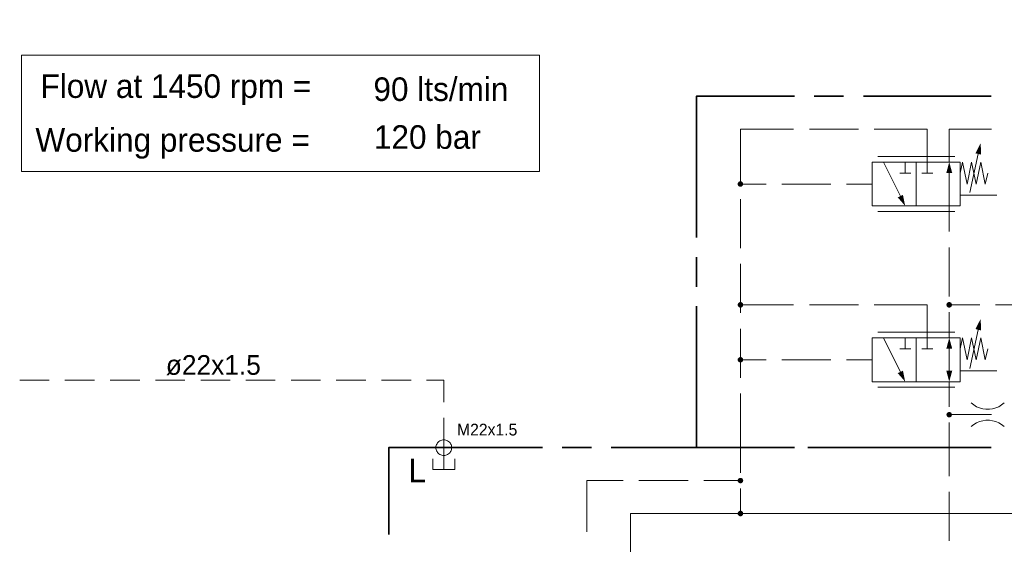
# Model space of a CAD drawing. Header units: millimetres. Extents: x 0 to 138, y 0 to 47.
# Tile 38 of 165: x 23.65 to 27.59, y 6.6 to 8.7. Entities that reach past the tile are written whole.
import ezdxf

# ---------------------------------------------------------------- set-up
doc = ezdxf.new("R2010")
doc.units = ezdxf.units.MM
for name, color, linetype in [('PDF_Geomertry', 7, 'Continuous'), ('PDF_Solid Fills', 7, 'Continuous'), ('PDF_Text', 7, 'Continuous')]:
    doc.layers.add(name, color=color, linetype=linetype)
doc.styles.add('PDF Arial', font='txt')

msp = doc.modelspace()

# ---------------------------------------------------------------- hatches: boundary and pattern name
at = {"layer": 'PDF_Solid Fills', "transparency": 33554559}
for points in [[(26.5382, 8.0387), (26.5285, 8.0443), (26.5293, 8.0457)], [(26.5382, 8.0387), (26.5293, 8.0457), (26.5307, 8.0471)], [(26.5382, 8.0387), (26.5307, 8.0471), (26.5312, 8.0479)], [(26.5382, 8.0387), (26.5312, 8.0479), (26.5326, 8.0485)], [(26.5382, 8.0387), (26.5326, 8.0485), (26.534, 8.0493)], [(26.5382, 8.0387), (26.534, 8.0493), (26.5354, 8.0499)], [(26.5382, 8.0387), (26.5354, 8.0499), (26.5368, 8.0499)], [(26.5382, 8.0387), (26.5368, 8.0499), (26.5382, 8.0499)], [(26.5382, 8.0387), (26.541, 8.0499), (26.5424, 8.0493)], [(26.5382, 8.0387), (26.5396, 8.0499), (26.541, 8.0499)], [(26.5382, 8.0387), (26.5382, 8.0499), (26.5396, 8.0499)], [(26.5382, 8.0387), (26.5424, 8.0493), (26.5437, 8.0485)], [(26.5382, 8.0387), (26.5437, 8.0485), (26.5446, 8.0479)], [(26.5382, 8.0387), (26.5446, 8.0479), (26.546, 8.0471)], [(26.5382, 8.0387), (26.546, 8.0471), (26.5465, 8.0457)], [(26.5382, 8.0387), (26.5465, 8.0457), (26.5479, 8.0443)], [(26.5382, 8.0387), (26.5271, 8.0424), (26.5279, 8.0438)], [(26.5382, 8.0387), (26.5271, 8.041), (26.5271, 8.0424)], [(26.5382, 8.0387), (26.5271, 8.0387), (26.5271, 8.041)], [(26.5382, 8.0387), (26.5271, 8.0374), (26.5271, 8.0387)], [(26.5382, 8.0387), (26.5271, 8.036), (26.5271, 8.0374)], [(26.5382, 8.0387), (26.5279, 8.0346), (26.5271, 8.036)], [(26.5382, 8.0387), (26.5279, 8.0438), (26.5285, 8.0443)], [(26.5382, 8.0387), (26.5285, 8.034), (26.5279, 8.0346)], [(26.5382, 8.0387), (26.5293, 8.0326), (26.5285, 8.034)], [(26.5382, 8.0387), (26.5307, 8.0313), (26.5293, 8.0326)], [(26.5382, 8.0387), (26.5312, 8.0304), (26.5307, 8.0313)], [(26.5382, 8.0387), (26.5326, 8.0299), (26.5312, 8.0304)], [(26.5382, 8.0387), (26.534, 8.029), (26.5326, 8.0299)], [(26.5382, 8.0387), (26.5354, 8.0285), (26.534, 8.029)], [(26.5382, 8.0387), (26.5368, 8.0285), (26.5354, 8.0285)], [(26.5382, 8.0387), (26.5382, 8.0285), (26.5368, 8.0285)], [(26.5382, 8.0387), (26.5479, 8.0443), (26.5479, 8.0438)], [(26.5382, 8.0387), (26.5479, 8.0438), (26.5488, 8.0424)], [(26.5382, 8.0387), (26.5488, 8.0424), (26.5488, 8.041)], [(26.5382, 8.0387), (26.5488, 8.041), (26.5493, 8.0387)], [(26.5382, 8.0387), (26.5396, 8.0285), (26.5382, 8.0285)], [(26.5382, 8.0387), (26.541, 8.0285), (26.5396, 8.0285)], [(26.5382, 8.0387), (26.5424, 8.029), (26.541, 8.0285)], [(26.5382, 8.0387), (26.5437, 8.0299), (26.5424, 8.029)], [(26.5382, 8.0387), (26.5446, 8.0304), (26.5437, 8.0299)], [(26.5382, 8.0387), (26.546, 8.0313), (26.5446, 8.0304)], [(26.5382, 8.0387), (26.5465, 8.0326), (26.546, 8.0313)], [(26.5382, 8.0387), (26.5479, 8.034), (26.5465, 8.0326)], [(26.5382, 8.0387), (26.5479, 8.0346), (26.5479, 8.034)], [(26.5382, 8.0387), (26.5488, 8.036), (26.5479, 8.0346)], [(26.5382, 8.0387), (26.5488, 8.0374), (26.5488, 8.036)], [(26.5382, 8.0387), (26.5493, 8.0387), (26.5488, 8.0374)], [(26.5382, 7.5549), (26.5271, 7.5582), (26.5279, 7.559)], [(26.5382, 7.5549), (26.5271, 7.5563), (26.5271, 7.5582)], [(26.5382, 7.5549), (26.5271, 7.5549), (26.5271, 7.5563)], [(26.5382, 7.5549), (26.5271, 7.5535), (26.5271, 7.5549)], [(26.5382, 7.5549), (26.5271, 7.5521), (26.5271, 7.5535)], [(26.5382, 7.5549), (26.5279, 7.5507), (26.5271, 7.5521)], [(26.5382, 7.5549), (26.5279, 7.559), (26.5285, 7.5604)], [(26.5382, 7.5549), (26.5285, 7.5493), (26.5279, 7.5507)], [(26.5382, 7.5549), (26.5285, 7.5604), (26.5293, 7.5618)], [(26.5382, 7.5549), (26.5293, 7.5485), (26.5285, 7.5493)], [(26.5382, 7.5549), (26.5293, 7.5618), (26.5307, 7.5632)], [(26.5382, 7.5549), (26.5307, 7.5471), (26.5293, 7.5485)], [(26.5382, 7.5549), (26.5307, 7.5632), (26.5312, 7.5638)], [(26.5382, 7.5549), (26.5312, 7.5465), (26.5307, 7.5471)], [(26.5382, 7.5549), (26.5312, 7.5638), (26.5326, 7.5646)], [(26.5382, 7.5549), (26.5326, 7.5457), (26.5312, 7.5465)], [(26.5382, 7.5549), (26.5326, 7.5646), (26.534, 7.5651)], [(26.5382, 7.5549), (26.534, 7.5451), (26.5326, 7.5457)], [(26.5382, 7.5549), (26.534, 7.5651), (26.5354, 7.566)], [(26.5382, 7.5549), (26.5354, 7.5443), (26.534, 7.5451)], [(26.5382, 7.5549), (26.5354, 7.566), (26.5368, 7.566)], [(26.5382, 7.5549), (26.5368, 7.5443), (26.5354, 7.5443)], [(26.5382, 7.5549), (26.5368, 7.566), (26.5382, 7.566)], [(26.5382, 7.5549), (26.5382, 7.5443), (26.5368, 7.5443)], [(26.5382, 7.5549), (26.541, 7.566), (26.5424, 7.5651)], [(26.5382, 7.5549), (26.5396, 7.566), (26.541, 7.566)], [(26.5382, 7.5549), (26.5382, 7.566), (26.5396, 7.566)], [(26.5382, 7.5549), (26.5424, 7.5651), (26.5437, 7.5646)], [(26.5382, 7.5549), (26.5437, 7.5646), (26.5446, 7.5638)], [(26.5382, 7.5549), (26.5446, 7.5638), (26.546, 7.5632)], [(26.5382, 7.5549), (26.546, 7.5632), (26.5465, 7.5618)], [(26.5382, 7.5549), (26.5465, 7.5618), (26.5479, 7.5604)], [(26.5382, 7.5549), (26.5479, 7.5604), (26.5479, 7.559)], [(26.5382, 7.5549), (26.5479, 7.559), (26.5488, 7.5582)], [(26.5382, 7.5549), (26.5488, 7.5582), (26.5488, 7.5563)], [(26.5382, 7.5549), (26.5488, 7.5563), (26.5493, 7.5549)], [(26.5382, 7.5549), (26.5396, 7.5443), (26.5382, 7.5443)], [(26.5382, 7.5549), (26.541, 7.5443), (26.5396, 7.5443)], [(26.5382, 7.5549), (26.5424, 7.5451), (26.541, 7.5443)], [(26.5382, 7.5549), (26.5437, 7.5457), (26.5424, 7.5451)], [(26.5382, 7.5549), (26.5446, 7.5465), (26.5437, 7.5457)], [(26.5382, 7.5549), (26.546, 7.5471), (26.5446, 7.5465)], [(26.5382, 7.5549), (26.5465, 7.5485), (26.546, 7.5471)], [(26.5382, 7.5549), (26.5479, 7.5493), (26.5465, 7.5485)], [(26.5382, 7.5549), (26.5479, 7.5507), (26.5479, 7.5493)], [(26.5382, 7.5549), (26.5488, 7.5521), (26.5479, 7.5507)], [(26.5382, 7.5549), (26.5488, 7.5535), (26.5488, 7.5521)], [(26.5382, 7.5549), (26.5493, 7.5549), (26.5488, 7.5535)], [(27.3743, 7.5549), (27.3632, 7.5563), (27.364, 7.5582)], [(27.3743, 7.5549), (27.3632, 7.5549), (27.3632, 7.5563)], [(27.3743, 7.5549), (27.3632, 7.5535), (27.3632, 7.5549)], [(27.3743, 7.5549), (27.364, 7.5521), (27.3632, 7.5535)], [(27.3743, 7.5549), (27.364, 7.559), (27.3646, 7.5604)], [(27.3743, 7.5549), (27.364, 7.5582), (27.364, 7.559)], [(27.3743, 7.5549), (27.364, 7.5507), (27.364, 7.5521)], [(27.3743, 7.5549), (27.3646, 7.5493), (27.364, 7.5507)], [(27.3743, 7.5549), (27.3646, 7.5604), (27.3654, 7.5618)], [(27.3743, 7.5549), (27.3654, 7.5485), (27.3646, 7.5493)], [(27.3743, 7.5549), (27.3654, 7.5618), (27.3668, 7.5632)], [(27.3743, 7.5549), (27.3668, 7.5471), (27.3654, 7.5485)], [(27.3743, 7.5549), (27.3668, 7.5632), (27.3674, 7.5638)], [(27.3743, 7.5549), (27.3674, 7.5465), (27.3668, 7.5471)], [(27.3743, 7.5549), (27.3674, 7.5638), (27.3687, 7.5646)], [(27.3743, 7.5549), (27.3687, 7.5457), (27.3674, 7.5465)], [(27.3743, 7.5549), (27.3687, 7.5646), (27.3701, 7.5651)], [(27.3743, 7.5549), (27.3701, 7.5451), (27.3687, 7.5457)], [(27.3743, 7.5549), (27.3701, 7.5651), (27.3715, 7.566)], [(27.3743, 7.5549), (27.3715, 7.5443), (27.3701, 7.5451)], [(27.3743, 7.5549), (27.3715, 7.566), (27.3729, 7.566)], [(27.3743, 7.5549), (27.3729, 7.5443), (27.3715, 7.5443)], [(27.3743, 7.5549), (27.3729, 7.566), (27.3743, 7.566)], [(27.3743, 7.5549), (27.3743, 7.5443), (27.3729, 7.5443)], [(27.3743, 7.5549), (27.3771, 7.566), (27.3785, 7.5651)], [(27.3743, 7.5549), (27.3757, 7.566), (27.3771, 7.566)], [(27.3743, 7.5549), (27.3743, 7.566), (27.3757, 7.566)], [(27.3743, 7.5549), (27.3785, 7.5651), (27.3799, 7.5646)], [(27.3743, 7.5549), (27.3799, 7.5646), (27.3807, 7.5638)], [(27.3743, 7.5549), (27.3807, 7.5638), (27.3821, 7.5632)], [(27.3743, 7.5549), (27.3821, 7.5632), (27.3826, 7.5618)], [(27.3743, 7.5549), (27.3826, 7.5618), (27.384, 7.5604)], [(27.3743, 7.5549), (27.384, 7.5604), (27.384, 7.559)], [(27.3743, 7.5549), (27.384, 7.559), (27.3849, 7.5582)], [(27.3743, 7.5549), (27.3849, 7.5582), (27.3854, 7.5563)], [(27.3743, 7.5549), (27.3854, 7.5563), (27.3854, 7.5549)], [(27.3743, 7.5549), (27.3757, 7.5443), (27.3743, 7.5443)], [(27.3743, 7.5549), (27.3771, 7.5443), (27.3757, 7.5443)], [(27.3743, 7.5549), (27.3785, 7.5451), (27.3771, 7.5443)], [(27.3743, 7.5549), (27.3799, 7.5457), (27.3785, 7.5451)], [(27.3743, 7.5549), (27.3807, 7.5465), (27.3799, 7.5457)], [(27.3743, 7.5549), (27.3821, 7.5471), (27.3807, 7.5465)], [(27.3743, 7.5549), (27.3826, 7.5485), (27.3821, 7.5471)], [(27.3743, 7.5549), (27.384, 7.5493), (27.3826, 7.5485)], [(27.3743, 7.5549), (27.384, 7.5507), (27.384, 7.5493)], [(27.3743, 7.5549), (27.3849, 7.5521), (27.384, 7.5507)], [(27.3743, 7.5549), (27.3854, 7.5535), (27.3849, 7.5521)], [(27.3743, 7.5549), (27.3854, 7.5549), (27.3854, 7.5535)], [(26.5382, 7.3354), (26.5271, 7.3382), (26.5279, 7.3396)], [(26.5382, 7.3354), (26.5271, 7.3368), (26.5271, 7.3382)], [(26.5382, 7.3354), (26.5271, 7.3354), (26.5271, 7.3368)], [(26.5382, 7.3354), (26.5271, 7.3332), (26.5271, 7.3354)], [(26.5382, 7.3354), (26.5271, 7.3318), (26.5271, 7.3332)], [(26.5382, 7.3354), (26.5279, 7.3304), (26.5271, 7.3318)], [(26.5382, 7.3354), (26.5279, 7.3396), (26.5285, 7.3401)], [(26.5382, 7.3354), (26.5285, 7.3299), (26.5279, 7.3304)], [(26.5382, 7.3354), (26.5285, 7.3401), (26.5293, 7.3415)], [(26.5382, 7.3354), (26.5293, 7.3285), (26.5285, 7.3299)], [(26.5382, 7.3354), (26.5293, 7.3415), (26.5307, 7.3429)], [(26.5382, 7.3354), (26.5307, 7.3271), (26.5293, 7.3285)], [(26.5382, 7.3354), (26.5307, 7.3429), (26.5312, 7.3438)], [(26.5382, 7.3354), (26.5312, 7.3263), (26.5307, 7.3271)], [(26.5382, 7.3354), (26.5312, 7.3438), (26.5326, 7.3443)], [(26.5382, 7.3354), (26.5326, 7.3257), (26.5312, 7.3263)], [(26.5382, 7.3354), (26.5326, 7.3443), (26.534, 7.3451)], [(26.5382, 7.3354), (26.534, 7.3249), (26.5326, 7.3257)], [(26.5382, 7.3354), (26.534, 7.3451), (26.5354, 7.3457)], [(26.5382, 7.3354), (26.5354, 7.3243), (26.534, 7.3249)], [(26.5382, 7.3354), (26.5354, 7.3457), (26.5368, 7.3457)], [(26.5382, 7.3354), (26.5368, 7.3243), (26.5354, 7.3243)], [(26.5382, 7.3354), (26.5368, 7.3457), (26.5382, 7.3457)], [(26.5382, 7.3354), (26.5382, 7.3243), (26.5368, 7.3243)], [(26.5382, 7.3354), (26.541, 7.3457), (26.5424, 7.3451)], [(26.5382, 7.3354), (26.5396, 7.3457), (26.541, 7.3457)], [(26.5382, 7.3354), (26.5382, 7.3457), (26.5396, 7.3457)], [(26.5382, 7.3354), (26.5424, 7.3451), (26.5437, 7.3443)], [(26.5382, 7.3354), (26.5437, 7.3443), (26.5446, 7.3438)], [(26.5382, 7.3354), (26.5446, 7.3438), (26.546, 7.3429)], [(26.5382, 7.3354), (26.546, 7.3429), (26.5465, 7.3415)], [(26.5382, 7.3354), (26.5465, 7.3415), (26.5479, 7.3401)], [(26.5382, 7.3354), (26.5479, 7.3401), (26.5479, 7.3396)], [(26.5382, 7.3354), (26.5479, 7.3396), (26.5488, 7.3382)], [(26.5382, 7.3354), (26.5488, 7.3382), (26.5488, 7.3368)], [(26.5382, 7.3354), (26.5488, 7.3368), (26.5493, 7.3354)], [(26.5382, 7.3354), (26.5396, 7.3243), (26.5382, 7.3243)], [(26.5382, 7.3354), (26.541, 7.3243), (26.5396, 7.3243)], [(26.5382, 7.3354), (26.5424, 7.3249), (26.541, 7.3243)], [(26.5382, 7.3354), (26.5437, 7.3257), (26.5424, 7.3249)], [(26.5382, 7.3354), (26.5446, 7.3263), (26.5437, 7.3257)], [(26.5382, 7.3354), (26.546, 7.3271), (26.5446, 7.3263)], [(26.5382, 7.3354), (26.5465, 7.3285), (26.546, 7.3271)], [(26.5382, 7.3354), (26.5479, 7.3299), (26.5465, 7.3285)], [(26.5382, 7.3354), (26.5479, 7.3304), (26.5479, 7.3299)], [(26.5382, 7.3354), (26.5488, 7.3318), (26.5479, 7.3304)], [(26.5382, 7.3354), (26.5488, 7.3332), (26.5488, 7.3318)], [(26.5382, 7.3354), (26.5493, 7.3354), (26.5488, 7.3332)], [(27.3743, 7.1151), (27.3632, 7.1165), (27.364, 7.1179)], [(27.3743, 7.1151), (27.3632, 7.1151), (27.3632, 7.1165)], [(27.3743, 7.1151), (27.3632, 7.1138), (27.3632, 7.1151)], [(27.3743, 7.1151), (27.364, 7.1124), (27.3632, 7.1138)], [(27.3743, 7.1151), (27.364, 7.1193), (27.3646, 7.1207)], [(27.3743, 7.1151), (27.364, 7.1179), (27.364, 7.1193)], [(27.3743, 7.1151), (27.364, 7.111), (27.364, 7.1124)], [(27.3743, 7.1151), (27.3646, 7.1096), (27.364, 7.111)], [(27.3743, 7.1151), (27.3646, 7.1207), (27.3654, 7.1215)], [(27.3743, 7.1151), (27.3654, 7.1082), (27.3646, 7.1096)], [(27.3743, 7.1151), (27.3654, 7.1215), (27.3668, 7.1229)], [(27.3743, 7.1151), (27.3668, 7.1076), (27.3654, 7.1082)], [(27.3743, 7.1151), (27.3668, 7.1229), (27.3674, 7.1235)], [(27.3743, 7.1151), (27.3674, 7.1063), (27.3668, 7.1076)], [(27.3743, 7.1151), (27.3674, 7.1235), (27.3687, 7.1243)], [(27.3743, 7.1151), (27.3687, 7.1054), (27.3674, 7.1063)], [(27.3743, 7.1151), (27.3687, 7.1243), (27.3701, 7.1249)], [(27.3743, 7.1151), (27.3701, 7.1049), (27.3687, 7.1054)], [(27.3743, 7.1151), (27.3701, 7.1249), (27.3715, 7.1257)], [(27.3743, 7.1151), (27.3715, 7.104), (27.3701, 7.1049)], [(27.3743, 7.1151), (27.3715, 7.1257), (27.3729, 7.1257)], [(27.3743, 7.1151), (27.3729, 7.104), (27.3715, 7.104)], [(27.3743, 7.1151), (27.3729, 7.1257), (27.3743, 7.1262)], [(27.3743, 7.1151), (27.3743, 7.104), (27.3729, 7.104)], [(27.3743, 7.1151), (27.3743, 7.1262), (27.3757, 7.1257)], [(27.3743, 7.1151), (27.3771, 7.1257), (27.3785, 7.1249)], [(27.3743, 7.1151), (27.3757, 7.1257), (27.3771, 7.1257)], [(27.3743, 7.1151), (27.3785, 7.1249), (27.3799, 7.1243)], [(27.3743, 7.1151), (27.3799, 7.1243), (27.3807, 7.1235)], [(27.3743, 7.1151), (27.3807, 7.1235), (27.3821, 7.1229)], [(27.3743, 7.1151), (27.3821, 7.1229), (27.3826, 7.1215)], [(27.3743, 7.1151), (27.3826, 7.1215), (27.384, 7.1207)], [(27.3743, 7.1151), (27.384, 7.1207), (27.384, 7.1193)], [(27.3743, 7.1151), (27.384, 7.1193), (27.3849, 7.1179)], [(27.3743, 7.1151), (27.3849, 7.1179), (27.3854, 7.1165)], [(27.3743, 7.1151), (27.3854, 7.1165), (27.3854, 7.1151)], [(27.3743, 7.1151), (27.3757, 7.104), (27.3743, 7.104)], [(27.3743, 7.1151), (27.3771, 7.104), (27.3757, 7.104)], [(27.3743, 7.1151), (27.3785, 7.1049), (27.3771, 7.104)], [(27.3743, 7.1151), (27.3799, 7.1054), (27.3785, 7.1049)], [(27.3743, 7.1151), (27.3807, 7.1063), (27.3799, 7.1054)], [(27.3743, 7.1151), (27.3821, 7.1076), (27.3807, 7.1063)], [(27.3743, 7.1151), (27.3826, 7.1082), (27.3821, 7.1076)], [(27.3743, 7.1151), (27.384, 7.1096), (27.3826, 7.1082)], [(27.3743, 7.1151), (27.384, 7.111), (27.384, 7.1096)], [(27.3743, 7.1151), (27.3849, 7.1124), (27.384, 7.111)], [(27.3743, 7.1151), (27.3854, 7.1138), (27.3849, 7.1124)], [(27.3743, 7.1151), (27.3854, 7.1151), (27.3854, 7.1138)], [(26.5382, 6.8507), (26.534, 6.861), (26.5354, 6.8618)], [(26.5382, 6.8507), (26.5354, 6.8618), (26.5368, 6.8618)], [(26.5382, 6.8507), (26.5368, 6.8618), (26.5382, 6.8618)], [(26.5382, 6.8507), (26.541, 6.8618), (26.5424, 6.861)], [(26.5382, 6.8507), (26.5396, 6.8618), (26.541, 6.8618)], [(26.5382, 6.8507), (26.5382, 6.8618), (26.5396, 6.8618)], [(26.5382, 6.8507), (26.5271, 6.854), (26.5279, 6.8554)], [(26.5382, 6.8507), (26.5271, 6.8526), (26.5271, 6.854)], [(26.5382, 6.8507), (26.5271, 6.8507), (26.5271, 6.8526)], [(26.5382, 6.8507), (26.5271, 6.8493), (26.5271, 6.8507)], [(26.5382, 6.8507), (26.5271, 6.8479), (26.5271, 6.8493)], [(26.5382, 6.8507), (26.5279, 6.8465), (26.5271, 6.8479)], [(26.5382, 6.8507), (26.5279, 6.8554), (26.5285, 6.8563)], [(26.5382, 6.8507), (26.5285, 6.8457), (26.5279, 6.8465)], [(26.5382, 6.8507), (26.5285, 6.8563), (26.5293, 6.8576)], [(26.5382, 6.8507), (26.5293, 6.8443), (26.5285, 6.8457)], [(26.5382, 6.8507), (26.5293, 6.8576), (26.5307, 6.859)], [(26.5382, 6.8507), (26.5307, 6.8429), (26.5293, 6.8443)], [(26.5382, 6.8507), (26.5307, 6.859), (26.5312, 6.8596)], [(26.5382, 6.8507), (26.5312, 6.8424), (26.5307, 6.8429)], [(26.5382, 6.8507), (26.5312, 6.8596), (26.5326, 6.8604)], [(26.5382, 6.8507), (26.5326, 6.8415), (26.5312, 6.8424)], [(26.5382, 6.8507), (26.5326, 6.8604), (26.534, 6.861)], [(26.5382, 6.8507), (26.534, 6.841), (26.5326, 6.8415)], [(26.5382, 6.8507), (26.5354, 6.8401), (26.534, 6.841)], [(26.5382, 6.8507), (26.5368, 6.8401), (26.5354, 6.8401)], [(26.5382, 6.8507), (26.5382, 6.8401), (26.5368, 6.8401)], [(26.5382, 6.8507), (26.5424, 6.861), (26.5437, 6.8604)], [(26.5382, 6.8507), (26.5437, 6.8604), (26.5446, 6.8596)], [(26.5382, 6.8507), (26.5446, 6.8596), (26.546, 6.859)], [(26.5382, 6.8507), (26.546, 6.859), (26.5465, 6.8576)], [(26.5382, 6.8507), (26.5465, 6.8576), (26.5479, 6.8563)], [(26.5382, 6.8507), (26.5479, 6.8563), (26.5479, 6.8554)], [(26.5382, 6.8507), (26.5479, 6.8554), (26.5488, 6.854)], [(26.5382, 6.8507), (26.5488, 6.854), (26.5488, 6.8526)], [(26.5382, 6.8507), (26.5488, 6.8526), (26.5493, 6.8507)], [(26.5382, 6.8507), (26.5396, 6.8401), (26.5382, 6.8401)], [(26.5382, 6.8507), (26.541, 6.8401), (26.5396, 6.8401)], [(26.5382, 6.8507), (26.5424, 6.841), (26.541, 6.8401)], [(26.5382, 6.8507), (26.5437, 6.8415), (26.5424, 6.841)], [(26.5382, 6.8507), (26.5446, 6.8424), (26.5437, 6.8415)], [(26.5382, 6.8507), (26.546, 6.8429), (26.5446, 6.8424)], [(26.5382, 6.8507), (26.5465, 6.8443), (26.546, 6.8429)], [(26.5382, 6.8507), (26.5479, 6.8457), (26.5465, 6.8443)], [(26.5382, 6.8507), (26.5479, 6.8465), (26.5479, 6.8457)], [(26.5382, 6.8507), (26.5488, 6.8479), (26.5479, 6.8465)], [(26.5382, 6.8507), (26.5488, 6.8493), (26.5488, 6.8479)], [(26.5382, 6.8507), (26.5493, 6.8507), (26.5488, 6.8493)], [(26.5382, 6.7188), (26.5271, 6.7215), (26.5279, 6.7229)], [(26.5382, 6.7188), (26.5271, 6.7201), (26.5271, 6.7215)], [(26.5382, 6.7188), (26.5271, 6.7188), (26.5271, 6.7201)], [(26.5382, 6.7188), (26.5271, 6.7174), (26.5271, 6.7188)], [(26.5382, 6.7188), (26.5271, 6.716), (26.5271, 6.7174)], [(26.5382, 6.7188), (26.5279, 6.7146), (26.5271, 6.716)], [(26.5382, 6.7188), (26.5279, 6.7229), (26.5285, 6.7243)], [(26.5382, 6.7188), (26.5285, 6.7132), (26.5279, 6.7146)], [(26.5382, 6.7188), (26.5285, 6.7243), (26.5293, 6.7257)], [(26.5382, 6.7188), (26.5293, 6.7124), (26.5285, 6.7132)], [(26.5382, 6.7188), (26.5293, 6.7257), (26.5307, 6.7271)], [(26.5382, 6.7188), (26.5307, 6.711), (26.5293, 6.7124)], [(26.5382, 6.7188), (26.5307, 6.7271), (26.5312, 6.7276)], [(26.5382, 6.7188), (26.5312, 6.7104), (26.5307, 6.711)], [(26.5382, 6.7188), (26.5312, 6.7276), (26.5326, 6.7285)], [(26.5382, 6.7188), (26.5326, 6.7096), (26.5312, 6.7104)], [(26.5382, 6.7188), (26.5326, 6.7285), (26.534, 6.729)], [(26.5382, 6.7188), (26.534, 6.709), (26.5326, 6.7096)], [(26.5382, 6.7188), (26.534, 6.729), (26.5354, 6.7299)], [(26.5382, 6.7188), (26.5354, 6.7082), (26.534, 6.709)], [(26.5382, 6.7188), (26.5354, 6.7299), (26.5368, 6.7299)], [(26.5382, 6.7188), (26.5368, 6.7082), (26.5354, 6.7082)], [(26.5382, 6.7188), (26.5368, 6.7299), (26.5382, 6.7299)], [(26.5382, 6.7188), (26.5382, 6.7082), (26.5368, 6.7082)], [(26.5382, 6.7188), (26.541, 6.7299), (26.5424, 6.729)], [(26.5382, 6.7188), (26.5396, 6.7299), (26.541, 6.7299)], [(26.5382, 6.7188), (26.5382, 6.7299), (26.5396, 6.7299)], [(26.5382, 6.7188), (26.5424, 6.729), (26.5437, 6.7285)], [(26.5382, 6.7188), (26.5437, 6.7285), (26.5446, 6.7276)], [(26.5382, 6.7188), (26.5446, 6.7276), (26.546, 6.7271)], [(26.5382, 6.7188), (26.546, 6.7271), (26.5465, 6.7257)], [(26.5382, 6.7188), (26.5465, 6.7257), (26.5479, 6.7243)], [(26.5382, 6.7188), (26.5479, 6.7243), (26.5479, 6.7229)], [(26.5382, 6.7188), (26.5479, 6.7229), (26.5488, 6.7215)], [(26.5382, 6.7188), (26.5488, 6.7215), (26.5488, 6.7201)], [(26.5382, 6.7188), (26.5488, 6.7201), (26.5493, 6.7188)], [(26.5382, 6.7188), (26.5396, 6.7082), (26.5382, 6.7082)], [(26.5382, 6.7188), (26.541, 6.7082), (26.5396, 6.7082)], [(26.5382, 6.7188), (26.5424, 6.709), (26.541, 6.7082)], [(26.5382, 6.7188), (26.5437, 6.7096), (26.5424, 6.709)], [(26.5382, 6.7188), (26.5446, 6.7104), (26.5437, 6.7096)], [(26.5382, 6.7188), (26.546, 6.711), (26.5446, 6.7104)], [(26.5382, 6.7188), (26.5465, 6.7124), (26.546, 6.711)], [(26.5382, 6.7188), (26.5479, 6.7132), (26.5465, 6.7124)], [(26.5382, 6.7188), (26.5479, 6.7146), (26.5479, 6.7132)], [(26.5382, 6.7188), (26.5488, 6.716), (26.5479, 6.7146)], [(26.5382, 6.7188), (26.5488, 6.7174), (26.5488, 6.716)], [(26.5382, 6.7188), (26.5493, 6.7188), (26.5488, 6.7174)]]:
    msp.add_hatch(color=256, dxfattribs=at).paths.add_polyline_path(points)

# ---------------------------------------------------------------- linework, layer by layer
at = {"layer": 'PDF_Geomertry', "lineweight": 15}
for points in [[(26.0979, 6.191), (26.0979, 6.279), (26.0979, 6.7188), (26.1418, 6.7188), (26.6701, 6.7188), (28.2104, 6.7188), (28.3424, 6.7188), (28.3424, 6.9832), (28.3424, 9.0354), (26.8021, 9.0354), (26.8021, 9.4063)], [(26.5382, 8.0424), (26.5382, 8.259), (26.7507, 8.259)], [(26.814, 8.259), (27.0104, 8.259)], [(27.0737, 8.259), (27.2863, 8.259), (27.2863, 8.1271), (27.2863, 8.0832)], [(27.5432, 8.259), (27.3743, 8.259), (27.3743, 8.1271)], [(27.0882, 8.1493), (27.3965, 8.1493)], [(27.1104, 8.1271), (27.1785, 7.9901)], [(27.1979, 8.1271), (27.1979, 8.0832)], [(27.4182, 8.0832), (27.4271, 8.1271), (27.446, 8.0387), (27.464, 8.1271), (27.4826, 8.0387), (27.5007, 8.1271), (27.5188, 8.0387), (27.5285, 8.0832)], [(27.4563, 8.0049), (27.4904, 8.1596)], [(27.2201, 8.0832), (27.1765, 8.0832)], [(27.3085, 8.0832), (27.264, 8.0832)], [(27.3743, 7.8485), (27.3743, 7.9513), (27.3743, 8.0832)], [(26.5382, 8.0387), (26.641, 8.0387)], [(26.7035, 8.0387), (26.9007, 8.0387)], [(26.9632, 8.0387), (27.066, 8.0387)], [(26.5382, 7.7826), (26.5382, 7.979)], [(27.4182, 7.9951), (27.5646, 7.9951)], [(27.3965, 7.929), (27.0882, 7.929)], [(27.3743, 7.5888), (27.3743, 7.7854)], [(26.5382, 7.5229), (26.5382, 7.7193)], [(26.7507, 7.5549), (26.5382, 7.5549)], [(27.0104, 7.5549), (26.814, 7.5549)], [(27.0737, 7.5549), (27.2863, 7.5549), (27.2863, 7.4229), (27.2863, 7.379)], [(27.4965, 7.5549), (27.3743, 7.5549)], [(27.6821, 7.3665), (27.6821, 7.5549), (27.5599, 7.5549)], [(27.3743, 7.4229), (27.3743, 7.5257)], [(26.5382, 7.2632), (26.5382, 7.4596)], [(27.4563, 7.3007), (27.4904, 7.4554)], [(27.0882, 7.4451), (27.3965, 7.4451)], [(27.1104, 7.4229), (27.1785, 7.286)], [(27.1979, 7.4229), (27.1979, 7.379)], [(27.4182, 7.379), (27.4271, 7.4229), (27.446, 7.3354), (27.464, 7.4229), (27.4826, 7.3354), (27.5007, 7.4229), (27.5188, 7.3354), (27.5285, 7.379)], [(27.2201, 7.379), (27.1765, 7.379)], [(27.3085, 7.379), (27.264, 7.379)], [(27.3743, 7.291), (27.3743, 7.3354), (27.3743, 7.379)], [(26.641, 7.3354), (26.5382, 7.3354)], [(26.9007, 7.3354), (26.7035, 7.3354)], [(27.066, 7.3354), (26.9632, 7.3354)], [(27.4182, 7.291), (27.5646, 7.291)], [(23.7701, 7.2535), (23.6515, 7.2535)], [(23.9507, 7.2535), (23.8326, 7.2535)], [(24.1321, 7.2535), (24.014, 7.2535)], [(24.3132, 7.2535), (24.1951, 7.2535)], [(24.4946, 7.2535), (24.3765, 7.2535)], [(24.6751, 7.2535), (24.5571, 7.2535)], [(24.8562, 7.2535), (24.7382, 7.2535)], [(25.0376, 7.2535), (24.9196, 7.2535)], [(25.2188, 7.2535), (25.1007, 7.2535)], [(25.3501, 7.1651), (25.3501, 7.2535), (25.2812, 7.2535)], [(27.3965, 7.2249), (27.0882, 7.2249)], [(27.3743, 7.2471), (27.3743, 7.1465)], [(26.5382, 7.1999), (26.5382, 6.9832), (26.5382, 6.8826)], [(27.4626, 7.1624), (27.4724, 7.154), (27.484, 7.1471), (27.496, 7.1424), (27.5085, 7.1388), (27.5215, 7.1374), (27.5349, 7.1374), (27.5479, 7.1388), (27.5604, 7.1424), (27.5724, 7.1471), (27.584, 7.154), (27.5946, 7.1624)], [(25.3501, 7.0146), (25.3501, 7.1026)], [(27.3743, 6.8693), (27.3743, 6.9832), (27.3743, 7.0832)], [(27.5946, 7.0679), (27.584, 7.0757), (27.5724, 7.0826), (27.5604, 7.0874), (27.5479, 7.091), (27.5349, 7.0929), (27.5215, 7.0929), (27.5085, 7.091), (27.496, 7.0874), (27.484, 7.0826), (27.4724, 7.0757), (27.4626, 7.0679)], [(25.3501, 7.0271), (25.3501, 6.8951)], [(25.3057, 6.9387), (25.3057, 6.8951), (25.3938, 6.8951), (25.3938, 6.9387)], [(26.0688, 6.8507), (25.9224, 6.8507), (25.9224, 6.6451)], [(26.3285, 6.8507), (26.1313, 6.8507)], [(26.5382, 6.8507), (26.3918, 6.8507)], [(26.5382, 6.8193), (26.5382, 6.7188)], [(27.3743, 6.6096), (27.3743, 6.8063)]]:
    msp.add_lwpolyline(points, dxfattribs=at)
for points in [[(25.7335, 8.5549), (23.659, 8.5549), (23.659, 8.0896), (25.7335, 8.0896), (25.7335, 8.5549)], [(27.066, 7.9513), (27.2424, 7.9513), (27.2424, 8.1271), (27.066, 8.1271), (27.066, 7.9513)], [(27.2424, 8.1271), (27.4182, 8.1271), (27.4182, 7.9513), (27.2424, 7.9513), (27.2424, 8.1271)], [(27.066, 7.2471), (27.2424, 7.2471), (27.2424, 7.4229), (27.066, 7.4229), (27.066, 7.2471)], [(27.2424, 7.4229), (27.4182, 7.4229), (27.4182, 7.2471), (27.2424, 7.2471), (27.2424, 7.4229)], [(27.3743, 7.1151), (27.5432, 7.1151)], [(25.3813, 6.9832), (25.3813, 6.9874), (25.3807, 6.991), (25.3793, 6.9951), (25.3771, 6.9985), (25.3751, 7.0021), (25.3724, 7.0054), (25.3687, 7.0082), (25.3654, 7.0104), (25.3618, 7.0118), (25.3585, 7.0132), (25.3543, 7.0138), (25.3501, 7.0146), (25.346, 7.0138), (25.3418, 7.0132), (25.3376, 7.0118), (25.334, 7.0104), (25.3307, 7.0082), (25.3279, 7.0054), (25.3251, 7.0021), (25.3229, 6.9985), (25.321, 6.9951), (25.3196, 6.991), (25.3188, 6.9874), (25.3188, 6.9832), (25.3188, 6.979), (25.3196, 6.9749), (25.321, 6.9707), (25.3229, 6.9674), (25.3251, 6.9638), (25.3279, 6.961), (25.3307, 6.9582), (25.334, 6.9554), (25.3376, 6.954), (25.3418, 6.9526), (25.346, 6.9521), (25.3501, 6.9513), (25.3543, 6.9521), (25.3585, 6.9526), (25.3618, 6.954), (25.3654, 6.9554), (25.3687, 6.9582), (25.3724, 6.961), (25.3751, 6.9638), (25.3771, 6.9674), (25.3793, 6.9707), (25.3807, 6.9749), (25.3813, 6.979), (25.3813, 6.9832)]]:
    msp.add_lwpolyline(points, close=True, dxfattribs=at)
at = {"layer": 'PDF_Geomertry', "lineweight": 35}
for points in [[(26.7549, 8.391), (26.3618, 8.391), (26.3618, 7.8249)], [(26.9515, 8.391), (26.8335, 8.391)], [(27.5424, 8.391), (27.0307, 8.391)], [(26.3618, 7.7465), (26.3618, 7.6276)], [(26.3618, 7.5493), (26.3618, 6.9832), (26.7549, 6.9832)], [(25.1299, 6.6346), (25.1299, 6.9832), (25.7451, 6.9832)], [(25.8237, 6.9832), (25.9418, 6.9832)], [(26.021, 6.9832), (26.5321, 6.9832)], [(26.6113, 6.9832), (26.7293, 6.9832)], [(26.8076, 6.9832), (27.3196, 6.9832)], [(26.8335, 6.9832), (26.9515, 6.9832)], [(27.0307, 6.9832), (27.5424, 6.9832)], [(27.3988, 6.9832), (27.5168, 6.9832)]]:
    msp.add_lwpolyline(points, dxfattribs=at)
at = {"layer": 'PDF_Geomertry', "lineweight": 0}
for points in [[(26.5326, 8.0387), (26.5326, 8.0382), (26.5326, 8.0374), (26.5326, 8.0368), (26.5335, 8.0368), (26.534, 8.036), (26.534, 8.0354), (26.5349, 8.0346), (26.5354, 8.0346), (26.5363, 8.034), (26.5368, 8.034), (26.5376, 8.034), (26.5382, 8.034), (26.539, 8.034), (26.5396, 8.034), (26.5404, 8.034), (26.541, 8.0346), (26.5418, 8.0346), (26.5418, 8.0354), (26.5424, 8.036), (26.5432, 8.0368), (26.5432, 8.0374), (26.5437, 8.0382), (26.5437, 8.0387), (26.5437, 8.0401), (26.5432, 8.041), (26.5432, 8.0415), (26.5424, 8.0424), (26.5418, 8.0429), (26.5418, 8.0438), (26.541, 8.0438), (26.5404, 8.0443), (26.5396, 8.0443), (26.539, 8.0443), (26.5382, 8.0443), (26.5376, 8.0443), (26.5368, 8.0443), (26.5363, 8.0443), (26.5354, 8.0438), (26.5349, 8.0438), (26.534, 8.0429), (26.534, 8.0424), (26.5335, 8.0415), (26.5326, 8.0415), (26.5326, 8.041), (26.5326, 8.0401), (26.5326, 8.0387)], [(26.5326, 7.5549), (26.5326, 7.554), (26.5326, 7.5535), (26.5326, 7.5526), (26.5335, 7.5521), (26.534, 7.5521), (26.534, 7.5513), (26.5349, 7.5507), (26.5354, 7.5507), (26.5363, 7.5499), (26.5368, 7.5499), (26.5376, 7.5499), (26.5382, 7.5493), (26.539, 7.5499), (26.5396, 7.5499), (26.5404, 7.5499), (26.541, 7.5507), (26.5418, 7.5507), (26.5418, 7.5513), (26.5424, 7.5521), (26.5432, 7.5521), (26.5432, 7.5526), (26.5432, 7.5535), (26.5437, 7.554), (26.5437, 7.5549), (26.5437, 7.5554), (26.5432, 7.5563), (26.5432, 7.5568), (26.5432, 7.5576), (26.5424, 7.5582), (26.5418, 7.559), (26.5418, 7.5596), (26.541, 7.5596), (26.5404, 7.5604), (26.5396, 7.5604), (26.539, 7.5604), (26.5382, 7.5604), (26.5376, 7.5604), (26.5368, 7.5604), (26.5363, 7.5604), (26.5354, 7.5596), (26.5349, 7.5596), (26.534, 7.559), (26.534, 7.5582), (26.5335, 7.5576), (26.5326, 7.5568), (26.5326, 7.5563), (26.5326, 7.5554), (26.5326, 7.5549)], [(27.3687, 7.5549), (27.3687, 7.554), (27.3687, 7.5535), (27.3687, 7.5526), (27.3696, 7.5521), (27.3701, 7.5521), (27.3701, 7.5513), (27.371, 7.5507), (27.3715, 7.5507), (27.3724, 7.5499), (27.3729, 7.5499), (27.3738, 7.5499), (27.3743, 7.5493), (27.3751, 7.5499), (27.3757, 7.5499), (27.3765, 7.5499), (27.3771, 7.5507), (27.3779, 7.5507), (27.3779, 7.5513), (27.3785, 7.5521), (27.3793, 7.5521), (27.3793, 7.5526), (27.3793, 7.5535), (27.3799, 7.554), (27.3799, 7.5549), (27.3799, 7.5554), (27.3793, 7.5563), (27.3793, 7.5568), (27.3793, 7.5576), (27.3785, 7.5582), (27.3779, 7.559), (27.3779, 7.5596), (27.3771, 7.5596), (27.3765, 7.5604), (27.3757, 7.5604), (27.3751, 7.5604), (27.3743, 7.5604), (27.3738, 7.5604), (27.3729, 7.5604), (27.3724, 7.5604), (27.3715, 7.5596), (27.371, 7.5596), (27.3701, 7.559), (27.3701, 7.5582), (27.3696, 7.5576), (27.3687, 7.5568), (27.3687, 7.5563), (27.3687, 7.5554), (27.3687, 7.5549)], [(26.5326, 7.3354), (26.5326, 7.3346), (26.5326, 7.334), (26.5326, 7.3332), (26.5335, 7.3326), (26.534, 7.3318), (26.534, 7.3312), (26.5349, 7.3304), (26.5354, 7.3304), (26.5363, 7.3299), (26.5368, 7.3299), (26.5376, 7.3299), (26.5382, 7.3299), (26.539, 7.3299), (26.5396, 7.3299), (26.5404, 7.3299), (26.541, 7.3304), (26.5418, 7.3304), (26.5418, 7.3312), (26.5424, 7.3318), (26.5432, 7.3326), (26.5432, 7.3332), (26.5432, 7.334), (26.5437, 7.3346), (26.5437, 7.3354), (26.5437, 7.336), (26.5432, 7.3368), (26.5432, 7.3374), (26.5432, 7.3382), (26.5424, 7.3382), (26.5418, 7.3388), (26.5418, 7.3396), (26.541, 7.3396), (26.5404, 7.3401), (26.5396, 7.3401), (26.539, 7.3401), (26.5382, 7.3401), (26.5376, 7.3401), (26.5368, 7.3401), (26.5363, 7.3401), (26.5354, 7.3396), (26.5349, 7.3396), (26.534, 7.3388), (26.534, 7.3382), (26.5335, 7.3382), (26.5326, 7.3374), (26.5326, 7.3368), (26.5326, 7.336), (26.5326, 7.3354)], [(27.3687, 7.1151), (27.3687, 7.1146), (27.3687, 7.1138), (27.3687, 7.1132), (27.3696, 7.1124), (27.3701, 7.1118), (27.3701, 7.111), (27.371, 7.1104), (27.3715, 7.1104), (27.3724, 7.1096), (27.3729, 7.1096), (27.3738, 7.1096), (27.3743, 7.1096), (27.3751, 7.1096), (27.3757, 7.1096), (27.3765, 7.1096), (27.3771, 7.1104), (27.3779, 7.1104), (27.3779, 7.111), (27.3785, 7.1118), (27.3793, 7.1124), (27.3793, 7.1132), (27.3793, 7.1138), (27.3799, 7.1146), (27.3799, 7.1151), (27.3799, 7.116), (27.3793, 7.1165), (27.3793, 7.1174), (27.3793, 7.1179), (27.3785, 7.1188), (27.3779, 7.1188), (27.3779, 7.1193), (27.3771, 7.1201), (27.3765, 7.1201), (27.3757, 7.1201), (27.3751, 7.1207), (27.3743, 7.1207), (27.3738, 7.1207), (27.3729, 7.1201), (27.3724, 7.1201), (27.3715, 7.1201), (27.371, 7.1193), (27.3701, 7.1188), (27.3696, 7.1179), (27.3687, 7.1174), (27.3687, 7.1165), (27.3687, 7.116), (27.3687, 7.1151)], [(26.5326, 6.8507), (26.5326, 6.8499), (26.5326, 6.8493), (26.5326, 6.8485), (26.5335, 6.8485), (26.534, 6.8479), (26.534, 6.8471), (26.5349, 6.8465), (26.5354, 6.8465), (26.5363, 6.8457), (26.5368, 6.8457), (26.5376, 6.8457), (26.5382, 6.8457), (26.539, 6.8457), (26.5396, 6.8457), (26.5404, 6.8457), (26.541, 6.8465), (26.5418, 6.8465), (26.5418, 6.8471), (26.5424, 6.8479), (26.5432, 6.8485), (26.5432, 6.8493), (26.5437, 6.8499), (26.5437, 6.8507), (26.5437, 6.8521), (26.5432, 6.8526), (26.5432, 6.8535), (26.5424, 6.854), (26.5418, 6.8549), (26.5418, 6.8554), (26.541, 6.8554), (26.5404, 6.8563), (26.5396, 6.8563), (26.539, 6.8563), (26.5382, 6.8563), (26.5376, 6.8563), (26.5368, 6.8563), (26.5363, 6.8563), (26.5354, 6.8554), (26.5349, 6.8554), (26.534, 6.8549), (26.534, 6.854), (26.5335, 6.8535), (26.5326, 6.8535), (26.5326, 6.8526), (26.5326, 6.8521), (26.5326, 6.8507)], [(26.5326, 6.7188), (26.5326, 6.7179), (26.5326, 6.7174), (26.5326, 6.7165), (26.5335, 6.716), (26.534, 6.716), (26.534, 6.7151), (26.5349, 6.7146), (26.5354, 6.7146), (26.5363, 6.7138), (26.5368, 6.7138), (26.5376, 6.7138), (26.5382, 6.7132), (26.539, 6.7138), (26.5396, 6.7138), (26.5404, 6.7138), (26.541, 6.7146), (26.5418, 6.7146), (26.5418, 6.7151), (26.5424, 6.716), (26.5432, 6.716), (26.5432, 6.7165), (26.5432, 6.7174), (26.5437, 6.7179), (26.5437, 6.7188), (26.5437, 6.7193), (26.5432, 6.7201), (26.5432, 6.7207), (26.5432, 6.7215), (26.5424, 6.7221), (26.5418, 6.7229), (26.5418, 6.7235), (26.541, 6.7235), (26.5404, 6.7243), (26.5396, 6.7243), (26.539, 6.7243), (26.5382, 6.7243), (26.5376, 6.7243), (26.5368, 6.7243), (26.5363, 6.7243), (26.5354, 6.7235), (26.5349, 6.7235), (26.534, 6.7229), (26.534, 6.7221), (26.5335, 6.7215), (26.5326, 6.7207), (26.5326, 6.7201), (26.5326, 6.7193), (26.5326, 6.7188)]]:
    msp.add_lwpolyline(points, close=True, dxfattribs=at)
at = {"layer": 'PDF_Solid Fills', "transparency": 33554559}
for points in [[(27.4793, 8.1624), (27.5021, 8.1568), (27.4793, 8.1624), (27.5001, 8.2026)], [(27.3626, 8.0832), (27.3863, 8.0832), (27.3626, 8.0832), (27.3743, 8.1271)], [(27.189, 7.9957), (27.1682, 7.9854), (27.189, 7.9957), (27.1979, 7.9513)], [(27.4793, 7.4582), (27.5021, 7.4526), (27.4793, 7.4582), (27.5001, 7.4985)], [(27.3626, 7.379), (27.3863, 7.379), (27.3626, 7.379), (27.3743, 7.4229)], [(27.189, 7.2915), (27.1682, 7.2813), (27.189, 7.2915), (27.1979, 7.2471)], [(27.3863, 7.291), (27.3626, 7.291), (27.3863, 7.291), (27.3743, 7.2471)]]:
    msp.add_solid(points, dxfattribs=at)

# ---------------------------------------------------------------- texts
at = {"layer": 'PDF_Text', "attachment_point": 7, "style": 'PDF Arial'}
for s, insert, char_height in [('Flow at 1450 rpm =', (23.7349, 8.3556), 0.094449), ('90 lts/min', (25.0682, 8.3705), 0.09445), ('120 bar', (25.0701, 8.1788), 0.09445), ('Working pressure =', (23.7146, 8.1401), 0.094449), ('ø22x1.5', (24.2368, 7.2728), 0.07874), ('M22x1.5', (25.4029, 7.031), 0.04712), ('L', (25.2085, 6.8443), 0.0944)]:
    msp.add_mtext(s, dxfattribs=dict(at, insert=insert, char_height=char_height))

doc.saveas('drawing.dxf')
